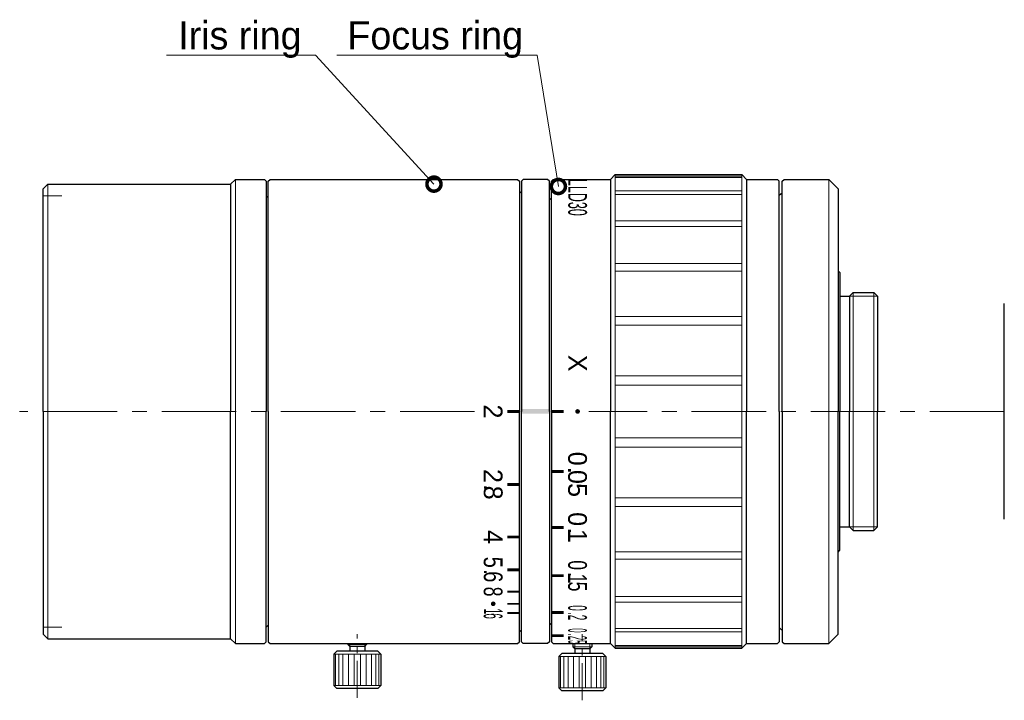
# Model space of a CAD drawing. Header units: millimetres. Extents: x 3 to 108, y 19 to 92.
import ezdxf
from ezdxf import colors
from ezdxf.entities.mleader import LeaderData, LeaderLine
from ezdxf.enums import TextEntityAlignment as Align
from ezdxf.math import Vec2, Vec3

# ---------------------------------------------------------------- set-up
doc = ezdxf.new("R2010")
doc.units = ezdxf.units.MM
doc.header["$LTSCALE"] = 0.25
doc.linetypes.add('CENTER', pattern=[50.8, 31.75, -6.35, 6.35, -6.35])
doc.layers.add('00_補助線', color=252, linetype='Continuous', lineweight=0, plot=False)
for name, color, linetype, lineweight in [('01_外形線', 7, 'Continuous', 30), ('02_ﾈｼﾞ（断面）・遮光線仕切り', 7, 'Continuous', 20), ('03_ﾈｼﾞ・ﾛｰﾚｯﾄ・遮光線', 7, 'Continuous', 9), ('04_中心線', 1, 'CENTER', 20), ('06_面取線', 7, 'Continuous', 9), ('08_寸法線', 2, 'Continuous', 20), ('09_文字', 2, 'Continuous', 20)]:
    doc.layers.add(name, color=color, linetype=linetype, lineweight=lineweight)
doc.styles.add('VS Standard', font='txt', dxfattribs={"height": 3})

# ---------------------------------------------------------------- blocks, each defined once
blk = doc.blocks.new('_DotSmall')
at = {"color": 0, "linetype": 'ByBlock', "const_width": 0.5}
blk.add_lwpolyline([(-0.0625, 0, 1), (0.0625, 0, 1)], format="xyb", close=True, dxfattribs=at)

msp = doc.modelspace()

# ---------------------------------------------------------------- hatches: boundary and pattern name
at = {"layer": '01_外形線'}
h = msp.add_hatch(color=256, dxfattribs=at)
h.dxf.hatch_style = 1
h.paths.add_polyline_path([(56.31, 49.85), (56.31, 50.15), (55.01, 50.15), (55.01, 49.85)])
h = msp.add_hatch(color=256, dxfattribs=at)
h.dxf.hatch_style = 1
h.paths.add_polyline_path([(59.51, 50.25), (56.51, 50.25), (56.51, 49.75), (59.51, 49.75)])
h = msp.add_hatch(color=256, dxfattribs=at)
h.dxf.hatch_style = 1
h.paths.add_polyline_path([(61.01, 49.85), (61.01, 50.15), (59.71, 50.15), (59.71, 49.85)])
h = msp.add_hatch(color=256, dxfattribs=at)
h.dxf.hatch_style = 1
h.paths.add_polyline_path([(61.01, 43.44), (61.01, 43.74), (59.71, 43.74), (59.71, 43.44)])
h = msp.add_hatch(color=256, dxfattribs=at)
h.dxf.hatch_style = 1
h.paths.add_polyline_path([(56.31, 42.06), (56.31, 42.36), (55.01, 42.36), (55.01, 42.06)])
h = msp.add_hatch(color=256, dxfattribs=at)
h.dxf.hatch_style = 1
h.paths.add_polyline_path([(56.31, 36.47), (56.31, 36.77), (55.01, 36.77), (55.01, 36.47)])
h = msp.add_hatch(color=256, dxfattribs=at)
h.dxf.hatch_style = 1
h.paths.add_polyline_path([(61.01, 37.48), (61.01, 37.78), (59.71, 37.78), (59.71, 37.48)])
h = msp.add_hatch(color=256, dxfattribs=at)
h.dxf.hatch_style = 1
h.paths.add_polyline_path([(56.31, 32.97), (56.31, 33.27), (55.01, 33.27), (55.01, 32.97)])
h = msp.add_hatch(color=256, dxfattribs=at)
h.dxf.hatch_style = 1
h.paths.add_polyline_path([(61.01, 32.35), (61.01, 32.65), (59.71, 32.65), (59.71, 32.35)])
h = msp.add_hatch(color=256, dxfattribs=at)
h.dxf.hatch_style = 1
h.paths.add_polyline_path([(56.31, 30.69), (56.31, 30.89), (55.01, 30.89), (55.01, 30.69)])
h = msp.add_hatch(color=256, dxfattribs=at)
h.dxf.hatch_style = 1
h.paths.add_polyline_path([(56.31, 29.39), (56.31, 29.59), (55.01, 29.59), (55.01, 29.39)])
h = msp.add_hatch(color=256, dxfattribs=at)
h.dxf.hatch_style = 1
h.paths.add_polyline_path([(56.31, 28.42), (56.31, 28.62), (55.01, 28.62), (55.01, 28.42)])
h = msp.add_hatch(color=256, dxfattribs=at)
h.dxf.hatch_style = 1
h.paths.add_polyline_path([(61.01, 28.42), (61.01, 28.72), (59.71, 28.72), (59.71, 28.42)])
h = msp.add_hatch(color=256, dxfattribs=at)
h.dxf.hatch_style = 1
h.paths.add_polyline_path([(61.01, 25.94), (61.01, 26.24), (59.71, 26.24), (59.71, 25.94)])
at = {"layer": '09_文字'}
h = msp.add_hatch(color=256, dxfattribs=at)
h.dxf.hatch_style = 1
h.paths.add_polyline_path([(62.51, 49.75, 1), (62.51, 50.25, 1)])
h = msp.add_hatch(color=256, dxfattribs=at)
h.dxf.hatch_style = 1
h.paths.add_polyline_path([(53.51, 29.24, 1), (53.51, 29.74, 1)])

# ---------------------------------------------------------------- linework, layer by layer
at = {"layer": '00_補助線'}
for p, q in [((5.51, 73), (7.51, 73)), ((5.51, 27), (7.51, 27))]:
    msp.add_line(p, q, dxfattribs=at)
at = {"layer": '01_外形線'}
for p, q in [((25.51, 74.25), (26.01, 74.75)), ((26.01, 74.75), (29.11, 74.75)), ((29.11, 74.75), (29.31, 74.55)), ((29.31, 74.55), (29.31, 50)), ((29.51, 74.55), (29.71, 74.75)), ((29.51, 50), (29.51, 74.55)), ((29.71, 74.75), (56.11, 74.75)), ((56.11, 74.75), (56.31, 74.55)), ((56.31, 74.55), (56.31, 50)), ((56.51, 74.55), (56.71, 74.75)), ((56.51, 74.55), (56.51, 50)), ((59.31, 74.75), (56.71, 74.75)), ((59.51, 74.55), (59.31, 74.75)), ((59.51, 50), (59.51, 74.55)), ((59.71, 74.55), (59.91, 74.75)), ((59.71, 50), (59.71, 74.55)), ((59.91, 74.75), (66.02, 74.75)), ((66.02, 74.75), (66.52, 75.25)), ((66.02, 74.75), (66.02, 74.75)), ((66.02, 74.75), (66.02, 50)), ((66.52, 75.25), (80.02, 75.25)), ((80.02, 75.25), (80.52, 74.75)), ((80.52, 74.75), (80.52, 74.75)), ((80.52, 74.75), (83.82, 74.75)), ((80.52, 74.75), (80.52, 50)), ((84.02, 74.55), (83.82, 74.75)), ((84.02, 50), (84.02, 74.55)), ((84.32, 74.55), (84.52, 74.75)), ((84.32, 50), (84.32, 74.55)), ((84.52, 74.75), (89.29, 74.75)), ((89.29, 74.75), (90.29, 73.75)), ((5.51, 73.75), (6.01, 74.25)), ((5.51, 50), (5.51, 73.75)), ((6.01, 74.25), (25.51, 74.25)), ((25.51, 74.25), (25.51, 74.25)), ((25.51, 74.25), (25.51, 50)), ((56.31, 73.5), (56.31, 73.5)), ((56.31, 73.5), (56.51, 73.3)), ((90.29, 73.75), (90.29, 50)), ((29.31, 73), (29.31, 73)), ((29.31, 73), (29.51, 72.8)), ((59.71, 72.75), (59.51, 72.55)), ((84.02, 71.75), (84.02, 73.3)), ((84.02, 73.05), (84.22, 73.25)), ((84.22, 73.25), (84.32, 73.25)), ((90.29, 65), (90.29, 65)), ((90.29, 65), (90.49, 64.8)), ((90.49, 64.8), (90.49, 50)), ((90.49, 62.3), (91.49, 62.3)), ((91.49, 62.3), (91.88, 62.7)), ((91.49, 62.3), (91.49, 62.3)), ((91.49, 62.3), (91.49, 50)), ((91.88, 62.7), (94.09, 62.7)), ((94.49, 62.3), (94.09, 62.7)), ((94.49, 62.3), (94.49, 50)), ((108.01, 38.5), (108.01, 61.5)), ((5.51, 50), (5.51, 26.25)), ((25.51, 25.75), (25.51, 50)), ((29.31, 25.45), (29.31, 50)), ((29.51, 50), (29.51, 25.45)), ((56.31, 25.45), (56.31, 50)), ((56.51, 25.45), (56.51, 50)), ((59.51, 50), (59.51, 25.45)), ((59.71, 50), (59.71, 25.45)), ((66.02, 25.25), (66.02, 50)), ((80.52, 25.25), (80.52, 50)), ((84.02, 50), (84.02, 25.45)), ((84.32, 50), (84.32, 25.45)), ((90.29, 26.25), (90.29, 50)), ((90.49, 35.2), (90.49, 50)), ((91.49, 37.7), (91.49, 50)), ((94.49, 37.7), (94.49, 50)), ((90.49, 37.7), (91.49, 37.7)), ((91.49, 37.7), (91.49, 37.7)), ((91.49, 37.7), (91.88, 37.3)), ((91.88, 37.3), (94.09, 37.3)), ((94.49, 37.7), (94.09, 37.3)), ((90.29, 35), (90.49, 35.2)), ((90.29, 35), (90.29, 35)), ((59.71, 27.25), (59.51, 27.45)), ((84.02, 28.25), (84.02, 26.7)), ((5.51, 26.25), (6.01, 25.75)), ((29.31, 27), (29.51, 27.2)), ((29.31, 27), (29.31, 27)), ((56.31, 26.5), (56.51, 26.7)), ((56.31, 26.5), (56.31, 26.5)), ((84.02, 26.95), (84.22, 26.75)), ((84.22, 26.75), (84.32, 26.75)), ((89.29, 25.25), (90.29, 26.25)), ((6.01, 25.75), (25.51, 25.75)), ((25.51, 25.75), (25.51, 25.75)), ((25.51, 25.75), (26.01, 25.25)), ((26.01, 25.25), (29.11, 25.25)), ((29.11, 25.25), (29.31, 25.45)), ((29.51, 25.45), (29.71, 25.25)), ((29.71, 25.25), (56.11, 25.25)), ((38.01, 25.25), (38.01, 25.15)), ((40.01, 25.25), (40.01, 25.15)), ((56.11, 25.25), (56.31, 25.45)), ((56.51, 25.45), (56.71, 25.25)), ((59.31, 25.25), (56.71, 25.25)), ((59.51, 25.45), (59.31, 25.25)), ((59.71, 25.45), (59.91, 25.25)), ((59.91, 25.25), (66.02, 25.25)), ((62.01, 25.25), (62.01, 24.9)), ((64.01, 25.25), (64.01, 24.9)), ((66.02, 25.25), (66.02, 25.25)), ((66.02, 25.25), (66.52, 24.75)), ((80.02, 24.75), (80.52, 25.25)), ((80.52, 25.25), (80.52, 25.25)), ((80.52, 25.25), (83.82, 25.25)), ((84.02, 25.45), (83.82, 25.25)), ((84.32, 25.45), (84.52, 25.25)), ((84.52, 25.25), (89.29, 25.25)), ((36.84, 24.45), (36.51, 24.13)), ((41.19, 24.45), (36.84, 24.45)), ((38.01, 25.15), (38.21, 24.95)), ((38.21, 24.95), (38.21, 24.45)), ((39.81, 24.95), (38.21, 24.95)), ((39.81, 24.95), (40.01, 25.15)), ((39.81, 24.95), (39.81, 24.45)), ((41.19, 24.45), (41.51, 24.13)), ((60.84, 24.2), (60.51, 23.88)), ((65.19, 24.2), (60.84, 24.2)), ((62.21, 24.7), (62.01, 24.9)), ((62.21, 24.7), (62.21, 24.2)), ((63.81, 24.7), (62.21, 24.7)), ((63.81, 24.7), (64.01, 24.9)), ((63.81, 24.7), (63.81, 24.2)), ((65.19, 24.2), (65.51, 23.88)), ((66.52, 24.75), (80.02, 24.75)), ((36.51, 24.13), (36.51, 20.78)), ((41.51, 24.13), (41.51, 20.78)), ((60.51, 23.88), (60.51, 20.53)), ((65.51, 23.88), (65.51, 20.53)), ((36.84, 20.45), (36.51, 20.78)), ((41.19, 20.45), (36.84, 20.45)), ((41.19, 20.45), (41.51, 20.78)), ((60.84, 20.2), (60.51, 20.53)), ((65.19, 20.2), (60.84, 20.2)), ((65.19, 20.2), (65.51, 20.53))]:
    msp.add_line(p, q, dxfattribs=at)
at = {"layer": '02_ﾈｼﾞ（断面）・遮光線仕切り'}
for p, q in [((91.49, 62.3), (94.49, 62.3)), ((91.49, 37.7), (94.49, 37.7)), ((38.21, 25.25), (38.21, 24.95)), ((39.81, 25.25), (39.81, 24.95)), ((62.21, 25.25), (62.21, 24.7)), ((63.81, 25.25), (63.81, 24.7))]:
    msp.add_line(p, q, dxfattribs=at)
at = {"layer": '03_ﾈｼﾞ・ﾛｰﾚｯﾄ・遮光線'}
for p, q in [((80.02, 75.09), (66.52, 75.09)), ((80.02, 74.96), (66.52, 74.96)), ((80.02, 73.51), (66.52, 73.51)), ((80.02, 73.13), (66.52, 73.13)), ((80.02, 70.33), (66.52, 70.33)), ((80.02, 69.72), (66.52, 69.72)), ((80.02, 65.76), (66.52, 65.76)), ((80.02, 64.97), (66.52, 64.97)), ((80.02, 60.12), (66.52, 60.12)), ((80.02, 59.2), (66.52, 59.2)), ((80.02, 53.79), (66.52, 53.79)), ((80.02, 52.8), (66.52, 52.8)), ((80.02, 47.2), (66.52, 47.2)), ((80.02, 46.21), (66.52, 46.21)), ((80.02, 40.8), (66.52, 40.8)), ((80.02, 39.88), (66.52, 39.88)), ((80.02, 35.03), (66.52, 35.03)), ((80.02, 34.24), (66.52, 34.24)), ((80.02, 30.28), (66.52, 30.28)), ((80.02, 29.67), (66.52, 29.67)), ((80.02, 26.87), (66.52, 26.87)), ((80.02, 26.49), (66.52, 26.49)), ((80.02, 25.04), (66.52, 25.04)), ((80.02, 24.91), (66.52, 24.91))]:
    msp.add_line(p, q, dxfattribs=at)
at = {"layer": '04_中心線'}
for p, q in [((51.51, 50), (3.01, 50)), ((108.01, 50), (63.71, 50))]:
    msp.add_line(p, q, dxfattribs=at)
at = {"layer": '04_中心線', "ltscale": 0.5}
for p, q in [((39.01, 19.45), (39.01, 26.25)), ((63.01, 19.2), (63.01, 26.25))]:
    msp.add_line(p, q, dxfattribs=at)
at = {"layer": '06_面取線'}
for p, q in [((26.01, 74.75), (26.01, 50)), ((66.52, 75.25), (66.52, 50)), ((80.02, 75.25), (80.02, 50)), ((6.01, 74.25), (6.01, 50)), ((91.88, 62.7), (91.88, 50)), ((94.09, 62.7), (94.09, 50)), ((6.01, 25.75), (6.01, 50)), ((26.01, 25.25), (26.01, 50)), ((66.52, 24.75), (66.52, 50)), ((80.02, 24.75), (80.02, 50)), ((91.88, 37.3), (91.88, 50)), ((94.09, 37.3), (94.09, 50)), ((40.01, 25.15), (38.01, 25.15)), ((64.01, 24.9), (62.01, 24.9)), ((41.51, 24.13), (36.51, 24.13)), ((36.7, 20.78), (36.7, 24.13)), ((37.03, 20.78), (37.03, 24.13)), ((37.49, 20.78), (37.49, 24.13)), ((38.06, 20.78), (38.06, 24.13)), ((38.69, 20.78), (38.69, 24.13)), ((39.34, 20.78), (39.34, 24.13)), ((39.97, 20.78), (39.97, 24.13)), ((40.54, 20.78), (40.54, 24.13)), ((41, 20.78), (41, 24.13)), ((41.32, 20.78), (41.32, 24.13)), ((65.51, 23.88), (60.51, 23.88)), ((60.7, 20.53), (60.7, 23.88)), ((61.03, 20.53), (61.03, 23.88)), ((61.49, 20.53), (61.49, 23.88)), ((62.06, 20.53), (62.06, 23.88)), ((62.69, 20.53), (62.69, 23.88)), ((63.34, 20.53), (63.34, 23.88)), ((63.97, 20.53), (63.97, 23.88)), ((64.54, 20.53), (64.54, 23.88)), ((65, 20.53), (65, 23.88)), ((65.32, 20.53), (65.32, 23.88)), ((41.51, 20.78), (36.51, 20.78)), ((65.51, 20.53), (60.51, 20.53))]:
    msp.add_line(p, q, dxfattribs=at)
at = {"layer": '06_面取線', "lineweight": 20}
for p in [(89.29, 74.75), (89.29, 25.25)]:
    msp.add_line(p, (89.29, 50), dxfattribs=at)

# ---------------------------------------------------------------- texts
at = {"layer": '09_文字', "style": 'VS Standard'}
for s, width, p in [('LLD30', 0.5, (63.51, 72.83)), ('5', 0.8, (54.5, 33.92)), ('0', 0.7, (63.5, 33.61)), ('.', 0.8, (54.51, 32.87)), ('6', 0.8, (54.51, 32.37)), ('.', 0.7, (63.5, 32.62)), ('5', 0.7, (63.5, 31.33)), ('1', 0.7, (63.5, 32.17)), ('8', 0.7, (54.5, 30.79)), ('6', 0.4, (54.5, 28.18)), ('1', 0.4, (54.51, 28.69)), ('0', 0.4, (63.5, 29.04)), ('.', 0.4, (63.5, 28.44)), ('2', 0.4, (63.5, 28.03)), ('0', 0.3, (63.5, 26.65)), ('.', 0.3, (63.5, 26.22)), ('5', 0.2, (63.5, 25.42)), ('2', 0.3, (63.5, 25.85))]:
    msp.add_text(s, height=2, rotation=270, dxfattribs=dict(at, width=width)).set_placement(p, align=Align.TOP_CENTER)
for s, p in [('X', (63.51, 55.15)), ('2', (54.5, 50)), ('0', (63.5, 44.96)), ('2', (54.5, 43.12)), ('.', (63.5, 43.72)), ('0', (63.5, 43.02)), ('.', (54.51, 41.88)), ('5', (63.5, 41.62)), ('8', (54.51, 41.34)), ('0', (63.5, 38.52)), ('4', (54.5, 36.62)), ('.', (63.5, 37.28)), ('1', (63.5, 36.73))]:
    msp.add_text(s, height=2, rotation=270, dxfattribs=at).set_placement(p, align=Align.TOP_CENTER)

# ---------------------------------------------------------------- leaders
at = {"layer": '08_寸法線'}
ml = msp.add_multileader_mtext('Standard', dxfattribs=at)
ml.set_content('Iris ring', color=256, style='VS Standard')
ml.set_leader_properties(color=256, linetype='ByLayer', lineweight=-1)
ml.set_arrow_properties(name='DOTSMALL')
ml.build(insert=Vec2(0, 0))
ml.multileader.update_dxf_attribs({"has_dogleg": 0, "text_left_attachment_type": 6, "text_right_attachment_type": 6, "dogleg_length": 0.36, "arrow_head_size": 3})
ctx = ml.context
ctx.base_point, ctx.char_height, ctx.arrow_head_size, ctx.landing_gap_size, ctx.plane_origin = Vec3(14.77, 88), 3, 3, 1.5, Vec3(46.44, 72.8)
ctx.left_attachment, ctx.right_attachment, ctx.text_align_type = 6, 6, 2
notes = []
notes.append((ctx, [(0, (1, 1, 0), (34.93, 88), (-1, 0), 0.36, [(0, [(47.19, 74.24)], 0, [])])]))
ctx.mtext.insert, ctx.mtext.width, ctx.mtext.alignment, ctx.mtext.flow_direction = Vec3(33.07, 91.6), 19.1726, 3, 5
ml = msp.add_multileader_mtext('Standard', dxfattribs=at)
ml.set_content('Focus ring', color=256, style='VS Standard')
ml.set_leader_properties(color=256, linetype='ByLayer', lineweight=-1)
ml.set_arrow_properties(name='DOTSMALL')
ml.build(insert=Vec2(0, 0))
ml.multileader.update_dxf_attribs({"has_dogleg": 0, "text_left_attachment_type": 6, "text_right_attachment_type": 6, "dogleg_length": 0.36, "arrow_head_size": 3})
ctx = ml.context
ctx.base_point, ctx.char_height, ctx.arrow_head_size, ctx.landing_gap_size, ctx.plane_origin = Vec3(36.02, 88), 3, 3, 1.5, Vec3(69.52, 77.33)
ctx.left_attachment, ctx.right_attachment, ctx.text_align_type = 6, 6, 2
notes.append((ctx, [(1, (1, 1, 0), (58.55, 88), (-1, 0), 0.36, [(0, [(60.46, 73.99)], 0, [])])]))
ctx.mtext.insert, ctx.mtext.alignment, ctx.mtext.flow_direction = Vec3(56.69, 91.6), 3, 5
for ctx, leaders in notes:
    for number, flags, end, landing, length, lines in leaders:
        leader = LeaderData()
        leader.index, (leader.has_last_leader_line, leader.has_dogleg_vector, leader.attachment_direction) = number, flags
        leader.last_leader_point, leader.dogleg_vector, leader.dogleg_length = Vec3(end), Vec3(landing), length
        for number, points, colour, breaks in lines:
            line = LeaderLine()
            line.index, line.vertices, line.color, line.breaks = number, Vec3.list(points), colors.encode_raw_color(colour), breaks
            leader.lines.append(line)
        ctx.leaders.append(leader)

doc.saveas('drawing.dxf')
